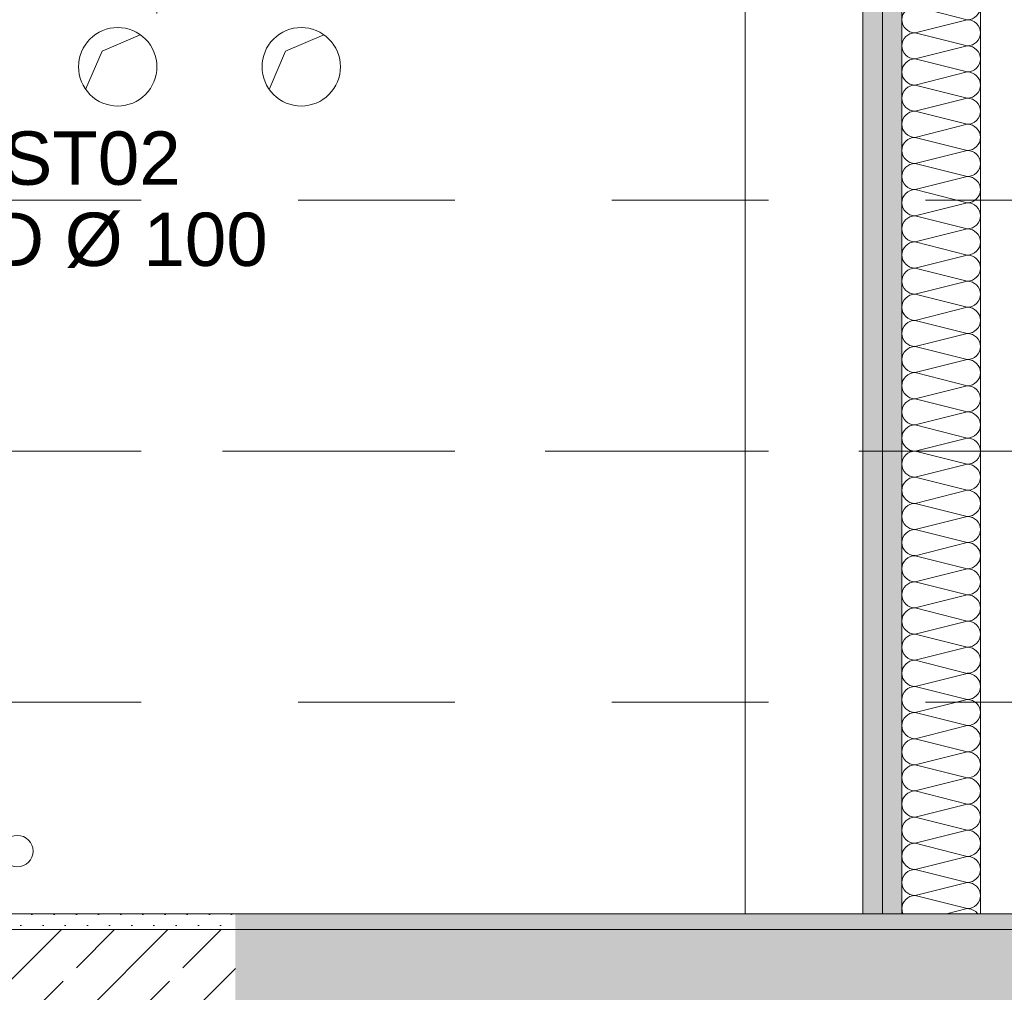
# Model space of a CAD drawing. Header units: metres. Extents: x -3.5 to 65.3, y -10.9 to 16.7.
# Tile 91 of 145: x 44 to 44.6, y 0.2 to 0.8. Entities that reach past the tile are written whole.
import ezdxf

# ---------------------------------------------------------------- set-up
doc = ezdxf.new("R2010")
doc.units = ezdxf.units.M
doc.header["$MEASUREMENT"] = 0
for name, pattern in [('Achse', [0.08, 0.04, -0.02, 0, -0.02]), ('Strichlinie doppelt', [0.218722, 0.105833, -0.042333, 0.028222, -0.042333]), ('Untersicht', [0.04, 0.03, -0.01])]:
    doc.linetypes.add(name, pattern=pattern)
for name, color, linetype in [('102 - Bemaßung_ Beschriftung.Detail_ Ausschnitt', 7, 'Continuous'), ('451 - Universal.Achsen Raster', 7, 'Continuous'), ('603 - Struktur.Bodenplatte_ Decke Roh', 7, 'Continuous'), ('604 - Struktur.Wand Aussen', 7, 'Continuous'), ('605 - Struktur.Wand Innen', 7, 'Continuous'), ('606 - Struktur.Wand Innen Ausbau', 7, 'Continuous'), ('608 - Struktur.Träger', 7, 'Continuous'), ('660 - Unterkonstruktion.Trockenbau', 7, 'Continuous'), ('801 - HKLSE.Heizung_ Klima_ Lüftung', 7, 'Continuous'), ('Neubau_102 - Bemaßung_ Beschriftung.Detail_ Ausschnitt', 7, 'Continuous')]:
    doc.layers.add(name, color=color, linetype=linetype)
doc.styles.add('ERSTELLTER_STIL_1', font='txt')
doc.dimstyles.new('ERSTELLTER_STIL__1', dxfattribs={"dimtxt": 0.04, "dimasz": 0.02128, "dimexe": 0.18, "dimexo": 0.0625, "dimgap": 0, "dimtad": 1, "dimzin": 0, "dimdsep": 46, "dimtxsty": 'ERSTELLTER_STIL_1', "dimblk": 'ARROWHEAD_2', "dimblk1": 'ARROWHEAD_2', "dimblk2": 'ARROWHEAD_2', "dimcen": 0.09, "dimse1": 1, "dimse2": 1, "dimclrd": 7, "dimclre": 7, "dimclrt": 7, "dimazin": 0, "dimtfac": 1, "dimtdec": 4, "dimtmove": 0, "dimatfit": 3, "dimfxl": 1, "dimtolj": 1, "dimtzin": 0, "dimarcsym": 0})
doc.dimstyles.new('ERSTELLTER_STIL__2', dxfattribs={"dimtxt": 0.04, "dimasz": 0.02128, "dimexe": 0.18, "dimexo": 0.0625, "dimgap": 0, "dimtad": 1, "dimzin": 0, "dimdsep": 46, "dimtxsty": 'ERSTELLTER_STIL_1', "dimblk": 'ARROWHEAD_2', "dimblk1": 'ARROWHEAD_2', "dimblk2": 'ARROWHEAD_2', "dimcen": 0.09, "dimse1": 1, "dimse2": 1, "dimclrd": 7, "dimclre": 7, "dimclrt": 7, "dimazin": 0, "dimtfac": 1, "dimtdec": 4, "dimtmove": 2, "dimatfit": 3, "dimfxl": 1, "dimtolj": 1, "dimtzin": 0, "dimarcsym": 0})
doc.dimstyles.new('ERSTELLTER_STIL__3', dxfattribs={"dimtxt": 0.04, "dimasz": 0.02128, "dimexe": 0.18, "dimexo": 0.0625, "dimgap": 0, "dimtad": 1, "dimtih": 1, "dimtoh": 1, "dimzin": 0, "dimdsep": 46, "dimtxsty": 'ERSTELLTER_STIL_1', "dimblk": 'ARROWHEAD_2', "dimblk1": 'ARROWHEAD_2', "dimblk2": 'ARROWHEAD_2', "dimcen": 0.09, "dimse1": 1, "dimse2": 1, "dimclrd": 7, "dimclre": 7, "dimclrt": 7, "dimazin": 0, "dimtfac": 1, "dimtdec": 4, "dimtmove": 0, "dimatfit": 3, "dimfxl": 1, "dimtolj": 1, "dimtzin": 0, "dimarcsym": 0})
doc.dimstyles.new('ERSTELLTER_STIL__5', dxfattribs={"dimtxt": 0.18, "dimasz": 0.010944, "dimexe": 0.18, "dimexo": 0.0625, "dimgap": 0, "dimtad": 0, "dimtih": 1, "dimtoh": 1, "dimdec": 4, "dimzin": 0, "dimdsep": 46, "dimcen": 0.09, "dimadec": 0, "dimazin": 0, "dimtfac": 1, "dimtdec": 4, "dimtmove": 0, "dimatfit": 3, "dimldrblk": 'ARROWHEAD_11', "dimfxl": 1, "dimtolj": 1, "dimtzin": 0, "dimarcsym": 0})
pattern_1 = [(45, (0, 0), (-0.0070710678, 0.0070710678), [0, -0.01])]
pattern_2 = [(45, (0, 0), (-0.033941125, 0.033941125), []), (45, (-0.01697, 0.01697), (-0.033941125, 0.033941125), [0.036, -0.012])]

# ---------------------------------------------------------------- blocks, each defined once
blk = doc.blocks.new('*X56')
at = {"layer": '606 - Struktur.Wand Innen Ausbau', "color": 7, "linetype": 'Continuous', "lineweight": 5}
for p, q in [((44.57332, 0.83333), (44.60666, 0.825)), ((44.57332, 0.81667), (44.60666, 0.825)), ((44.57332, 0.81667), (44.60666, 0.80833)), ((44.57332, 0.8), (44.60666, 0.80833)), ((44.57332, 0.8), (44.60666, 0.79167)), ((44.57332, 0.78333), (44.60666, 0.79167)), ((44.57332, 0.78333), (44.60666, 0.775)), ((44.57332, 0.76667), (44.60666, 0.775)), ((44.57332, 0.76667), (44.60666, 0.75833)), ((44.57332, 0.75), (44.60666, 0.75833)), ((44.57332, 0.75), (44.60666, 0.74167)), ((44.57332, 0.73333), (44.60666, 0.74167)), ((44.57332, 0.73333), (44.60666, 0.725)), ((44.57332, 0.71667), (44.60666, 0.725)), ((44.57332, 0.71667), (44.60666, 0.70833)), ((44.57332, 0.7), (44.60666, 0.70833)), ((44.57332, 0.7), (44.60666, 0.69167)), ((44.57332, 0.68333), (44.60666, 0.69167)), ((44.57332, 0.68333), (44.60666, 0.675)), ((44.57332, 0.66667), (44.60666, 0.675)), ((44.57332, 0.66667), (44.60666, 0.65833)), ((44.57332, 0.65), (44.60666, 0.65833)), ((44.57332, 0.65), (44.60666, 0.64167)), ((44.57332, 0.63333), (44.60666, 0.64167)), ((44.57332, 0.63333), (44.60666, 0.625)), ((44.57332, 0.61667), (44.60666, 0.625)), ((44.57332, 0.61667), (44.60666, 0.60833)), ((44.57332, 0.6), (44.60666, 0.60833)), ((44.57332, 0.6), (44.60666, 0.59167)), ((44.57332, 0.58333), (44.60666, 0.59167)), ((44.57332, 0.58333), (44.60666, 0.575)), ((44.57332, 0.56667), (44.60666, 0.575)), ((44.57332, 0.56667), (44.60666, 0.55833)), ((44.57332, 0.55), (44.60666, 0.55833)), ((44.57332, 0.55), (44.60666, 0.54167)), ((44.57332, 0.53333), (44.60666, 0.54167)), ((44.57332, 0.53333), (44.60666, 0.525)), ((44.57332, 0.51667), (44.60666, 0.525)), ((44.57332, 0.51667), (44.60666, 0.50833)), ((44.57332, 0.5), (44.60666, 0.50833)), ((44.57332, 0.5), (44.60666, 0.49167)), ((44.57332, 0.48333), (44.60666, 0.49167)), ((44.57332, 0.48333), (44.60666, 0.475)), ((44.57332, 0.46667), (44.60666, 0.475)), ((44.57332, 0.46667), (44.60666, 0.45833)), ((44.57332, 0.45), (44.60666, 0.45833)), ((44.57332, 0.45), (44.60666, 0.44167)), ((44.57332, 0.43333), (44.60666, 0.44167)), ((44.57332, 0.43333), (44.60666, 0.425)), ((44.57332, 0.41667), (44.60666, 0.425)), ((44.57332, 0.41667), (44.60666, 0.40833)), ((44.57332, 0.4), (44.60666, 0.40833)), ((44.57332, 0.4), (44.60666, 0.39167)), ((44.57332, 0.38333), (44.60666, 0.39167)), ((44.57332, 0.38333), (44.60666, 0.375)), ((44.57332, 0.36667), (44.60666, 0.375)), ((44.57332, 0.36667), (44.60666, 0.35833)), ((44.57332, 0.35), (44.60666, 0.35833)), ((44.57332, 0.35), (44.60666, 0.34167)), ((44.57332, 0.33333), (44.60666, 0.34167)), ((44.57332, 0.33333), (44.60666, 0.325)), ((44.57332, 0.31667), (44.60666, 0.325)), ((44.57332, 0.31667), (44.60666, 0.30833)), ((44.57332, 0.3), (44.60666, 0.30833)), ((44.57332, 0.3), (44.60666, 0.29167)), ((44.57332, 0.28333), (44.60666, 0.29167)), ((44.57332, 0.28333), (44.60666, 0.275)), ((44.57332, 0.26667), (44.60666, 0.275)), ((44.57332, 0.26667), (44.60666, 0.25833)), ((44.59332, 0.255), (44.60666, 0.25833))]:
    blk.add_line(p, q, dxfattribs=at)
for centre, start, end in [((44.57332, 0.825), 90, 180), ((44.60666, 0.83333), 270, 0), ((44.57332, 0.825), 180, 270), ((44.60666, 0.81667), 0, 90), ((44.57332, 0.80833), 90, 180), ((44.60666, 0.81667), 270, 0), ((44.57332, 0.80833), 180, 270), ((44.60666, 0.8), 0, 90), ((44.57332, 0.79167), 90, 180), ((44.60666, 0.8), 270, 0), ((44.57332, 0.79167), 180, 270), ((44.60666, 0.78333), 0, 90), ((44.57332, 0.775), 90, 180), ((44.60666, 0.78333), 270, 0), ((44.57332, 0.775), 180, 270), ((44.60666, 0.76667), 0, 90), ((44.57332, 0.75833), 90, 180), ((44.60666, 0.76667), 270, 0), ((44.57332, 0.75833), 180, 270), ((44.60666, 0.75), 0, 90), ((44.57332, 0.74167), 90, 180), ((44.60666, 0.75), 270, 0), ((44.57332, 0.74167), 180, 270), ((44.60666, 0.73333), 0, 90), ((44.57332, 0.725), 90, 180), ((44.60666, 0.73333), 270, 0), ((44.57332, 0.725), 180, 270), ((44.60666, 0.71667), 0, 90), ((44.57332, 0.70833), 90, 180), ((44.60666, 0.71667), 270, 0), ((44.57332, 0.70833), 180, 270), ((44.60666, 0.7), 0, 90), ((44.57332, 0.69167), 90, 180), ((44.60666, 0.7), 270, 0), ((44.57332, 0.69167), 180, 270), ((44.60666, 0.68333), 0, 90), ((44.57332, 0.675), 90, 180), ((44.60666, 0.68333), 270, 0), ((44.57332, 0.675), 180, 270), ((44.60666, 0.66667), 0, 90), ((44.57332, 0.65833), 90, 180), ((44.60666, 0.66667), 270, 0), ((44.57332, 0.65833), 180, 270), ((44.60666, 0.65), 0, 90), ((44.57332, 0.64167), 90, 180), ((44.60666, 0.65), 270, 0), ((44.57332, 0.64167), 180, 270), ((44.60666, 0.63333), 0, 90), ((44.57332, 0.625), 90, 180), ((44.60666, 0.63333), 270, 0), ((44.57332, 0.625), 180, 270), ((44.60666, 0.61667), 0, 90), ((44.57332, 0.60833), 90, 180), ((44.60666, 0.61667), 270, 0), ((44.57332, 0.60833), 180, 270), ((44.60666, 0.6), 0, 90), ((44.57332, 0.59167), 90, 180), ((44.60666, 0.6), 270, 0), ((44.57332, 0.59167), 180, 270), ((44.60666, 0.58333), 0, 90), ((44.57332, 0.575), 90, 180), ((44.60666, 0.58333), 270, 0), ((44.57332, 0.575), 180, 270), ((44.60666, 0.56667), 0, 90), ((44.57332, 0.55833), 90, 180), ((44.60666, 0.56667), 270, 0), ((44.57332, 0.55833), 180, 270), ((44.60666, 0.55), 0, 90), ((44.57332, 0.54167), 90, 180), ((44.60666, 0.55), 270, 0), ((44.57332, 0.54167), 180, 270), ((44.60666, 0.53333), 0, 90), ((44.57332, 0.525), 90, 180), ((44.60666, 0.53333), 270, 0), ((44.57332, 0.525), 180, 270), ((44.60666, 0.51667), 0, 90), ((44.57332, 0.50833), 90, 180), ((44.60666, 0.51667), 270, 0), ((44.57332, 0.50833), 180, 270), ((44.60666, 0.5), 0, 90), ((44.57332, 0.49167), 90, 180), ((44.60666, 0.5), 270, 0), ((44.57332, 0.49167), 180, 270), ((44.60666, 0.48333), 0, 90), ((44.57332, 0.475), 90, 180), ((44.60666, 0.48333), 270, 0), ((44.57332, 0.475), 180, 270), ((44.60666, 0.46667), 0, 90), ((44.57332, 0.45833), 90, 180), ((44.60666, 0.46667), 270, 0), ((44.57332, 0.45833), 180, 270), ((44.60666, 0.45), 0, 90), ((44.57332, 0.44167), 90, 180), ((44.60666, 0.45), 270, 0), ((44.57332, 0.44167), 180, 270), ((44.60666, 0.43333), 0, 90), ((44.57332, 0.425), 90, 180), ((44.60666, 0.43333), 270, 0), ((44.57332, 0.425), 180, 270), ((44.60666, 0.41667), 0, 90), ((44.57332, 0.40833), 90, 180), ((44.60666, 0.41667), 270, 0), ((44.57332, 0.40833), 180, 270), ((44.60666, 0.4), 0, 90), ((44.57332, 0.39167), 90, 180), ((44.60666, 0.4), 270, 0), ((44.57332, 0.39167), 180, 270), ((44.60666, 0.38333), 0, 90), ((44.57332, 0.375), 90, 180), ((44.60666, 0.38333), 270, 0), ((44.57332, 0.375), 180, 270), ((44.60666, 0.36667), 0, 90), ((44.57332, 0.35833), 90, 180), ((44.60666, 0.36667), 270, 0), ((44.57332, 0.35833), 180, 270), ((44.60666, 0.35), 0, 90), ((44.57332, 0.34167), 90, 180), ((44.60666, 0.35), 270, 0), ((44.57332, 0.34167), 180, 270), ((44.60666, 0.33333), 0, 90), ((44.57332, 0.325), 90, 180), ((44.60666, 0.33333), 270, 0), ((44.57332, 0.325), 180, 270), ((44.60666, 0.31667), 0, 90), ((44.57332, 0.30833), 90, 180), ((44.60666, 0.31667), 270, 0), ((44.57332, 0.30833), 180, 270), ((44.60666, 0.3), 0, 90), ((44.57332, 0.29167), 90, 180), ((44.60666, 0.3), 270, 0), ((44.57332, 0.29167), 180, 270), ((44.60666, 0.28333), 0, 90), ((44.57332, 0.275), 90, 180), ((44.60666, 0.28333), 270, 0), ((44.57332, 0.275), 180, 270), ((44.60666, 0.26667), 0, 90), ((44.57332, 0.25833), 90, 180), ((44.60666, 0.26667), 270, 0), ((44.57332, 0.25833), 180, 203.57818), ((44.60666, 0.25), 36.8699, 90)]:
    blk.add_arc(centre, 0.00833, start, end, dxfattribs=at)
blk = doc.blocks.new('*D216')
at = {"layer": '102 - Bemaßung_ Beschriftung.Detail_ Ausschnitt', "color": 7, "linetype": 'Continuous', "lineweight": 5}
for p, q in [((44.08999, 0.82898), (44.08999, 0.87098)), ((44.53999, 0.82898), (44.53999, 0.87098)), ((44.09807, 0.86398), (44.08191, 0.83598)), ((44.53191, 0.83598), (44.54807, 0.86398)), ((44.08999, 0.84998), (44.53999, 0.84998)), ((44.53999, 0.84998), (44.55368, 0.84998))]:
    blk.add_line(p, q, dxfattribs=at)
at = {"layer": '102 - Bemaßung_ Beschriftung.Detail_ Ausschnitt', "color": 7, "lineweight": 5, "insert": (44.28464, 0.85798), "char_height": 0.04, "attachment_point": 7, "style": 'ERSTELLTER_STIL_1'}
blk.add_mtext('\\A1;{\\pql;\\fArial|b0|i0|c0|p38;45}', dxfattribs=at)
blk = doc.blocks.new('ARROWHEAD_2')
at = {"color": 0, "linetype": 'Continuous', "lineweight": 0}
for p, q in [((-0.378, -0.655), (0.378, 0.655)), ((0, 0), (-1, 0))]:
    blk.add_line(p, q, dxfattribs=at)
blk = doc.blocks.new('*D288')
at = {"layer": '102 - Bemaßung_ Beschriftung.Detail_ Ausschnitt', "color": 7, "linetype": 'Continuous', "lineweight": 5}
for p, q in [((43.46099, 0.26308), (43.48899, 0.24692)), ((43.49599, 0.255), (43.45399, 0.255)), ((43.46099, 0.25308), (43.48899, 0.23692)), ((43.47499, 0.245), (43.47499, 0.255)), ((43.49599, 0.245), (43.45399, 0.245)), ((43.47499, 0.23131), (43.47499, 0.245))]:
    blk.add_line(p, q, dxfattribs=at)
at = {"layer": '102 - Bemaßung_ Beschriftung.Detail_ Ausschnitt', "color": 7, "lineweight": 5, "insert": (43.46699, 0.20655), "char_height": 0.04, "attachment_point": 7, "rotation": 90, "style": 'ERSTELLTER_STIL_1'}
blk.add_mtext('\\A1;{\\pql;\\fArial|b0|i0|c0|p38;1}', dxfattribs=at)
blk = doc.blocks.new('*D289')
at = {"layer": '102 - Bemaßung_ Beschriftung.Detail_ Ausschnitt', "color": 7, "linetype": 'Continuous', "lineweight": 5}
for p, q in [((43.46099, 0.71807), (43.48899, 0.7019)), ((43.47499, 0.255), (43.47499, 0.70998)), ((43.46099, 0.26308), (43.48899, 0.24692)), ((43.49599, 0.255), (43.45399, 0.255))]:
    blk.add_line(p, q, dxfattribs=at)
at = {"layer": '102 - Bemaßung_ Beschriftung.Detail_ Ausschnitt', "color": 7, "lineweight": 5, "insert": (43.46765, 0.44212), "char_height": 0.04, "attachment_point": 7, "rotation": 90, "style": 'ERSTELLTER_STIL_1'}
blk.add_mtext('\\A1;{\\pql;\\fArial|b0|i0|c0|p38;45\\fArial|b0|i0|c0|p38;\\A1{\\H.66x;\\S5^  ;}}', dxfattribs=at)
blk = doc.blocks.new('*D290')
at = {"layer": '102 - Bemaßung_ Beschriftung.Detail_ Ausschnitt', "color": 7, "linetype": 'Continuous', "lineweight": 5}
for p, q in [((43.46099, 1.16806), (43.48899, 1.15189)), ((43.49599, 1.15998), (43.45399, 1.15998)), ((43.47499, 0.70998), (43.47499, 1.15998)), ((43.46099, 0.71807), (43.48899, 0.7019)), ((43.49599, 0.70998), (43.45399, 0.70998)), ((43.47499, 0.255), (43.47499, 0.70998))]:
    blk.add_line(p, q, dxfattribs=at)
at = {"layer": '102 - Bemaßung_ Beschriftung.Detail_ Ausschnitt', "color": 7, "lineweight": 5, "insert": (43.46699, 0.85428), "char_height": 0.04, "attachment_point": 7, "rotation": 90, "style": 'ERSTELLTER_STIL_1'}
blk.add_mtext('\\A1;{\\pql;\\fArial|b0|i0|c0|p38;45}', dxfattribs=at)
blk = doc.blocks.new('ARROWHEAD_11')
at = {"color": 0, "linetype": 'Continuous', "lineweight": 0}
blk.add_line((0, 0), (-1, 0), dxfattribs=at)
at = {"color": 0, "linetype": 'Continuous', "lineweight": 0, "const_width": 0.25, "flags": 128}
blk.add_lwpolyline([(-0.125, 0, 1), (0.125, 0, 1)], format="xyb", close=True, dxfattribs=at)
blk = doc.blocks.new('*D431')
at = {"layer": '102 - Bemaßung_ Beschriftung.Detail_ Ausschnitt', "color": 7, "linetype": 'Continuous', "lineweight": 5}
for p, q in [((43.98999, -0.73361), (43.98999, -0.69161)), ((44.08999, -0.73361), (44.08999, -0.69161)), ((43.99807, -0.69861), (43.98191, -0.72661)), ((44.09807, -0.69861), (44.08191, -0.72661)), ((43.98999, -0.71261), (44.08999, -0.71261))]:
    blk.add_line(p, q, dxfattribs=at)
at = {"layer": '102 - Bemaßung_ Beschriftung.Detail_ Ausschnitt', "color": 7, "lineweight": 5, "insert": (44.00964, -0.70461), "char_height": 0.04, "attachment_point": 7, "style": 'ERSTELLTER_STIL_1'}
blk.add_mtext('\\A1;{\\pql;\\fArial|b0|i0|c0|p38;10}', dxfattribs=at)
blk = doc.blocks.new('*D432')
at = {"layer": '102 - Bemaßung_ Beschriftung.Detail_ Ausschnitt', "color": 7, "linetype": 'Continuous', "lineweight": 5}
for p, q in [((44.09807, -0.69861), (44.08191, -0.72661)), ((44.54807, -0.69861), (44.53191, -0.72661)), ((44.08999, -0.71261), (44.53999, -0.71261))]:
    blk.add_line(p, q, dxfattribs=at)
at = {"layer": '102 - Bemaßung_ Beschriftung.Detail_ Ausschnitt', "color": 7, "lineweight": 5, "insert": (44.28464, -0.70461), "char_height": 0.04, "attachment_point": 7, "style": 'ERSTELLTER_STIL_1'}
blk.add_mtext('\\A1;{\\pql;\\fArial|b0|i0|c0|p38;45}', dxfattribs=at)
blk = doc.blocks.new('*D433')
at = {"layer": '102 - Bemaßung_ Beschriftung.Detail_ Ausschnitt', "color": 7, "linetype": 'Continuous', "lineweight": 5}
for p, q in [((44.53999, -0.73361), (44.53999, -0.69161)), ((44.61499, -0.73361), (44.61499, -0.69161)), ((44.54807, -0.69861), (44.53191, -0.72661)), ((44.62307, -0.69861), (44.60691, -0.72661)), ((44.08999, -0.71261), (44.53999, -0.71261)), ((44.53999, -0.71261), (44.61499, -0.71261))]:
    blk.add_line(p, q, dxfattribs=at)
at = {"layer": '102 - Bemaßung_ Beschriftung.Detail_ Ausschnitt', "color": 7, "lineweight": 5, "insert": (44.55229, -0.70505), "char_height": 0.04, "attachment_point": 7, "style": 'ERSTELLTER_STIL_1'}
blk.add_mtext('\\A1;{\\pql;\\fArial|b0|i0|c0|p38;7\\fArial|b0|i0|c0|p38;\\A1{\\H.66x;\\S5^  ;}}', dxfattribs=at)
blk = doc.blocks.new('*D434')
at = {"layer": '102 - Bemaßung_ Beschriftung.Detail_ Ausschnitt', "color": 7, "linetype": 'Continuous', "lineweight": 5}
for p, q in [((44.61499, -0.73361), (44.61499, -0.69161)), ((44.71499, -0.73361), (44.71499, -0.69161)), ((44.62307, -0.69861), (44.60691, -0.72661)), ((44.72307, -0.69861), (44.70691, -0.72661)), ((44.61499, -0.71261), (44.71499, -0.71261))]:
    blk.add_line(p, q, dxfattribs=at)
at = {"layer": '102 - Bemaßung_ Beschriftung.Detail_ Ausschnitt', "color": 7, "lineweight": 5, "insert": (44.63463, -0.70461), "char_height": 0.04, "attachment_point": 7, "style": 'ERSTELLTER_STIL_1'}
blk.add_mtext('\\A1;{\\pql;\\fArial|b0|i0|c0|p38;10}', dxfattribs=at)
blk = doc.blocks.new('*D446')
at = {"layer": '102 - Bemaßung_ Beschriftung.Detail_ Ausschnitt', "color": 7, "linetype": 'Continuous', "lineweight": 5}
for p, q in [((43.87999, -0.58361), (43.87999, -0.54161)), ((47.17999, -0.58361), (47.17999, -0.54161)), ((43.88807, -0.54861), (43.87191, -0.57661)), ((47.18807, -0.54861), (47.17191, -0.57661)), ((43.87999, -0.56261), (47.17999, -0.56261))]:
    blk.add_line(p, q, dxfattribs=at)
at = {"layer": '102 - Bemaßung_ Beschriftung.Detail_ Ausschnitt', "color": 7, "lineweight": 5, "insert": (45.47678, -0.55461), "char_height": 0.04, "attachment_point": 7, "style": 'ERSTELLTER_STIL_1'}
blk.add_mtext('\\A1;{\\pql;\\fArial|b0|i0|c0|p38;3,30}', dxfattribs=at)

msp = doc.modelspace()

# ---------------------------------------------------------------- hatches: boundary and pattern name
at = {"layer": '604 - Struktur.Wand Aussen', "linetype": 'Continuous', "lineweight": 0, "true_color": 0x000000}
h = msp.add_hatch(dxfattribs=at)
h.set_pattern_fill('Gips_0001', color=18, style=0, pattern_type=2)
h.set_pattern_definition(pattern_1)
h.paths.add_polyline_path([(43.88999, 0.245), (44.13, 0.245), (44.13, 0.255), (43.88999, 0.255)])
h = msp.add_hatch(dxfattribs=at)
h.set_pattern_fill('Gips_0001', color=18, style=0, pattern_type=2)
h.set_pattern_definition(pattern_1)
h.paths.add_polyline_path([(44.13, 0.255), (44.13, 0.245), (44.14, 0.255)])
h = msp.add_hatch(dxfattribs=at)
h.set_pattern_fill('Gips_0001', color=18, style=0, pattern_type=2)
h.set_pattern_definition(pattern_1)
h.paths.add_polyline_path([(44.13, 0.245), (44.14, 0.245), (44.14, 0.255)])
h = msp.add_hatch(dxfattribs=at)
h.set_pattern_fill('Beton__Stahlbeton_0001', color=18, style=0, pattern_type=2)
h.set_pattern_definition(pattern_2)
h.paths.add_polyline_path([(43.89, 0.245), (43.89, 0.005), (44.13, 0.245)])
h = msp.add_hatch(dxfattribs=at)
h.set_pattern_fill('Beton__Stahlbeton_0001', color=18, style=0, pattern_type=2)
h.set_pattern_definition(pattern_2)
h.paths.add_polyline_path([(43.89, 0.005), (44.13, 0.005), (44.13, 0.245)])
at = {"layer": '605 - Struktur.Wand Innen', "linetype": 'Continuous', "lineweight": 0, "true_color": 0x000000}
h = msp.add_hatch(dxfattribs=at)
h.set_pattern_fill('Gips_0001', color=18, style=0, pattern_type=2)
h.set_pattern_definition(pattern_1)
h.paths.add_polyline_path([(44.14, 0.245), (47.16999, 0.245), (47.16999, 0.255), (44.14, 0.255)])
h = msp.add_hatch(dxfattribs=at)
h.set_pattern_fill('Beton__Stahlbeton_0001', color=18, style=0, pattern_type=2)
h.set_pattern_definition(pattern_2)
h.paths.add_polyline_path([(44.14, 0.005), (44.14, 0.245), (44.13, 0.245), (44.13, 0.005)])
h = msp.add_hatch(dxfattribs=at)
h.set_pattern_fill('Beton__Stahlbeton_0001', color=18, style=0, pattern_type=2)
h.set_pattern_definition(pattern_2)
h.paths.add_polyline_path([(52.29499, 0.245), (44.14, 0.245), (44.14, 0.005), (52.36499, 0.005), (52.36499, 0.09), (52.36499, 0.155), (52.30499, 0.155), (52.29499, 0.155)])
at = {"layer": '606 - Struktur.Wand Innen Ausbau', "linetype": 'Continuous', "lineweight": 0, "true_color": 0x000000}
h = msp.add_hatch(dxfattribs=at)
h.set_pattern_fill('Gips_0001', color=18, style=0, pattern_type=2)
h.set_pattern_definition(pattern_1)
h.paths.add_polyline_path([(44.53999, 3.2225), (44.53999, 0.255), (44.55249, 0.255), (44.55249, 3.2225)])
h = msp.add_hatch(dxfattribs=at)
h.set_pattern_fill('Gips_0001', color=18, style=0, pattern_type=2)
h.set_pattern_definition(pattern_1)
h.paths.add_polyline_path([(44.55249, 3.21), (44.55249, 0.255), (44.56499, 0.255), (44.56499, 3.21)])

# ---------------------------------------------------------------- linework, layer by layer
at = {"layer": '451 - Universal.Achsen Raster', "color": 160, "linetype": 'Strichlinie doppelt', "lineweight": 9, "true_color": 0x3232ff}
msp.add_line((64.93503, 0.54998), (-3.175, 0.54998), dxfattribs=at)
at = {"layer": '603 - Struktur.Bodenplatte_ Decke Roh', "color": 7, "linetype": 'Continuous', "lineweight": 5}
for p, q in [((44.05499, 0.80498), (44.07937, 0.81543)), ((44.17199, 0.80498), (44.19637, 0.81543)), ((44.04454, 0.7806), (44.05499, 0.80498)), ((44.16154, 0.7806), (44.17199, 0.80498))]:
    msp.add_line(p, q, dxfattribs=at)
at = {"layer": '603 - Struktur.Bodenplatte_ Decke Roh', "color": 7, "linetype": 'Continuous', "lineweight": 9, "flags": 128}
for points in [[(44.08999, 0.79498, 0.414214), (44.06499, 0.81998, 0.414214), (44.03999, 0.79498, 0.414214), (44.06499, 0.76998, 0.414214)], [(44.20699, 0.79498, 0.414214), (44.18199, 0.81998, 0.414214), (44.15699, 0.79498, 0.414214), (44.18199, 0.76998, 0.414214)]]:
    msp.add_lwpolyline(points, format="xyb", close=True, dxfattribs=at)
at = {"layer": '604 - Struktur.Wand Aussen', "color": 7, "linetype": 'Continuous', "lineweight": 13}
for p, q in [((44.13, 0.245), (43.89, 0.245)), ((44.14, 0.245), (44.13, 0.245)), ((44.14, 0.245), (44.13, 0.245))]:
    msp.add_line(p, q, dxfattribs=at)
at = {"layer": '604 - Struktur.Wand Aussen', "color": 7, "linetype": 'Continuous', "lineweight": 5, "flags": 128}
msp.add_lwpolyline([(44.14, 0.255), (43.89, 0.255)], dxfattribs=at)
at = {"layer": '605 - Struktur.Wand Innen', "color": 7, "linetype": 'Continuous', "lineweight": 13}
msp.add_line((52.29499, 0.245), (44.14, 0.245), dxfattribs=at)
at = {"layer": '605 - Struktur.Wand Innen', "color": 7, "linetype": 'Continuous', "lineweight": 5, "flags": 128}
msp.add_lwpolyline([(47.16999, 0.255), (44.14, 0.255)], dxfattribs=at)
at = {"layer": '606 - Struktur.Wand Innen Ausbau', "color": 7, "linetype": 'Continuous', "lineweight": 5}
for p, q in [((44.55249, 3.21), (44.55249, 0.255)), ((44.56499, 3.16), (44.56499, 0.255))]:
    msp.add_line(p, q, dxfattribs=at)
at = {"layer": '606 - Struktur.Wand Innen Ausbau', "color": 7, "linetype": 'Continuous', "lineweight": 5, "flags": 128}
for points in [[(44.53999, 3.21), (44.53999, 0.255)], [(44.61499, 0.255), (44.61499, 3.16)], [(44.53999, 0.255), (44.55249, 0.255)], [(44.55249, 0.255), (44.56499, 0.255)], [(44.56499, 0.255), (44.61499, 0.255)]]:
    msp.add_lwpolyline(points, dxfattribs=at)
at = {"layer": '608 - Struktur.Träger', "color": 7, "linetype": 'Untersicht', "lineweight": 13}
for p, q in [((0.37999, 0.70998), (61.87999, 0.70998)), ((0.37999, 0.38998), (61.87999, 0.38998))]:
    msp.add_line(p, q, dxfattribs=at)
at = {"layer": '608 - Struktur.Träger', "color": 7, "linetype": 'Achse', "lineweight": 9}
msp.add_line((0.37999, 0.54998), (61.87999, 0.54998), dxfattribs=at)
at = {"layer": '660 - Unterkonstruktion.Trockenbau', "color": 1, "linetype": 'Continuous', "lineweight": 18}
msp.add_lwpolyline([(44.53999, 3.16), (44.46499, 3.16), (44.46499, 0.255), (44.53999, 0.255)], close=True, dxfattribs=at)
at = {"layer": '801 - HKLSE.Heizung_ Klima_ Lüftung', "color": 7, "linetype": 'Continuous', "lineweight": 5}
msp.add_circle((44.00104, 0.295), 0.01, dxfattribs=at)

# ---------------------------------------------------------------- block references
at = {"layer": '606 - Struktur.Wand Innen Ausbau', "color": 7, "lineweight": 18}
msp.add_blockref('*X56', (0, 0), dxfattribs=at)

# ---------------------------------------------------------------- texts
at = {"layer": 'Neubau_102 - Bemaßung_ Beschriftung.Detail_ Ausschnitt', "color": 7, "linetype": 'Continuous', "lineweight": 9, "insert": (44.16062, 0.66673), "char_height": 0.034, "attachment_point": 9, "line_spacing_factor": 0.913298, "style": 'ERSTELLTER_STIL_1'}
msp.add_mtext('\\A1;{\\pqc;\\fArial|b0|i0|c0|p38;TW-ST02\\P\\pqc;\\fArial|b0|i0|c0|p38;HLS BD Ø 100}', dxfattribs=at)

# ---------------------------------------------------------------- dimensions: what is measured, and where the dimension line sits
at = {"layer": '102 - Bemaßung_ Beschriftung.Detail_ Ausschnitt', "color": 7, "linetype": 'Continuous', "lineweight": 5}
for base, p1, p2, dimstyle, picture, middle in [((43.47499, 1.15998), (43.56999, 0.70998), (44.19499, 1.15998), 'ERSTELLTER_STIL__2', '*D290', (43.44699, 0.88477)), ((43.47499, 0.70998), (44.53999, 0.255), (43.56999, 0.70998), 'ERSTELLTER_STIL__1', '*D289', (43.44699, 0.52664)), ((43.47499, 0.255), (22.1775, 0.245), (44.53999, 0.255), 'ERSTELLTER_STIL__1', '*D288', (43.44699, 0.2218))]:
    dim = msp.add_linear_dim(base=base, p1=p1, p2=p2, angle=90, dimstyle=dimstyle, dxfattribs=at)
    dim.commit()
    dim.dimension.update_dxf_attribs({"geometry": picture, "text_midpoint": middle, "dimtype": 160, "text_rotation": 90})
for base, p1, p2, picture, middle in [((44.08999, -0.71261), (43.98999, 0.94498), (44.08999, 0.84498), '*D431', (44.04013, -0.68461)), ((44.53999, 0.84998), (44.08999, 0.84498), (44.53999, 0.255), '*D216', (44.31513, 0.87798)), ((44.53999, -0.71261), (44.08999, 0.84498), (44.53999, 0.255), '*D432', (44.31513, -0.68461)), ((47.17999, -0.56261), (43.87999, 0.69998), (47.17999, 0.69998), '*D446', (45.52873, -0.53461)), ((44.6149889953, -0.7126149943), (44.5399889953, 0.255), (44.6149889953, 0.255), '*D433', (44.6215654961, -0.6846149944)), ((44.71499, -0.71261), (44.61499, 0.255), (44.71499, 0.255), '*D434', (44.66513, -0.68461))]:
    dim = msp.add_linear_dim(base=base, p1=p1, p2=p2, dimstyle='ERSTELLTER_STIL__3', dxfattribs=at)
    dim.commit()
    dim.dimension.update_dxf_attribs({"geometry": picture, "text_midpoint": middle, "dimtype": 160})

# ---------------------------------------------------------------- leaders
at = {"layer": 'Neubau_102 - Bemaßung_ Beschriftung.Detail_ Ausschnitt', "color": 1, "linetype": 'Continuous', "lineweight": 13, "annotation_type": 0, "has_hookline": 1, "hookline_direction": 0, "text_width": 0.3078}
msp.add_leader([(43.74499, 0.78498), (43.83403, 0.66673), (43.85282, 0.66673)], dimstyle='ERSTELLTER_STIL__5', dxfattribs=at)

doc.saveas('drawing.dxf')
